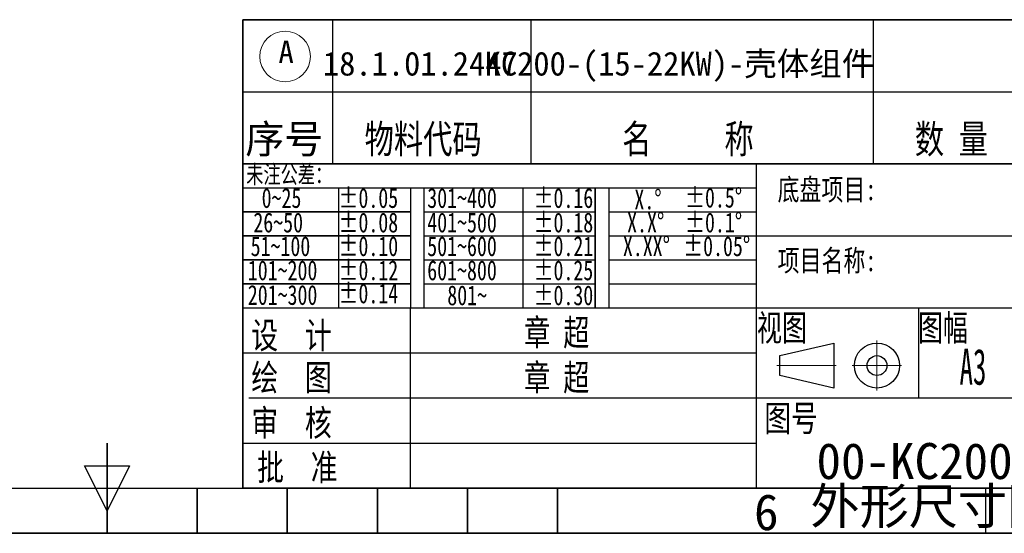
# Model space of a CAD drawing. Header units: millimetres. Extents: x 0 to 423, y 0 to 297.
# Tile 16 of 34: x 210 to 320, y 0 to 57. Entities that reach past the tile are written whole.
import ezdxf

# ---------------------------------------------------------------- set-up
doc = ezdxf.new("R2010")
doc.units = ezdxf.units.MM
doc.header["$PDSIZE"] = -1
doc.linetypes.add('CENTERX2', pattern=[20.32, 12.7, -2.54, 2.54, -2.54])
doc.layers.add('中心线', color=1, linetype='CENTERX2')
doc.styles.add('SLDTEXTSTYLE1', font='SIMSUN.TTC')
doc.styles.add('SLDTEXTSTYLE11', font='SIMSUN.TTC', dxfattribs={"width": 0.75, "bigfont": 'bigfont'})
doc.styles.add('SLDTEXTSTYLE13', font='SIMSUN.TTC', dxfattribs={"width": 0.7, "bigfont": 'bigfont'})
doc.styles.add('SLDTEXTSTYLE14', font='HYSWLONGFANGSONG.TTF', dxfattribs={"width": 0.729167})
doc.styles.add('SLDTEXTSTYLE2', font='仿宋_GB2312')
doc.styles.add('SLDTEXTSTYLE3', font='HYSWLONGFANGSONG.TTF', dxfattribs={"bigfont": 'bigfont'})
doc.styles.add('SLDTEXTSTYLE4', font='SIMSUN.TTC', dxfattribs={"bigfont": 'bigfont'})
doc.styles.add('SLDTEXTSTYLE6', font='SIMSUN.TTC', dxfattribs={"width": 0.729167, "bigfont": 'bigfont'})
doc.styles.add('SLDTEXTSTYLE8', font='SIMSUN.TTC', dxfattribs={"width": 0.736842})

# ---------------------------------------------------------------- blocks, each defined once
blk = doc.blocks.new('SW_NOTE_0_24')
at = {"color": 0, "linetype": 'Continuous', "lineweight": 18, "insert": (1.19, 4.65), "char_height": 4, "attachment_point": 2, "style": 'SLDTEXTSTYLE1'}
blk.add_mtext('6', dxfattribs=at)
blk = doc.blocks.new('GB_A3_A')
at = {"color": 3, "lineweight": 35, "true_color": 0x00ff00}
for p, q in [((220, 0), (220, 10)), ((230, 0), (230, 5)), ((240, 0), (240, 5)), ((250, 0), (250, 5)), ((260, 0), (260, 5)), ((270, 0), (270, 5)), ((420, 0), (0, 0)), ((170, 0), (270, 0))]:
    blk.add_line(p, q, dxfattribs=at)
at = {"color": 1, "lineweight": 25}
for p, q in [((220, 2.5), (217.5, 7.5)), ((217.5, 7.5), (222.5, 7.5)), ((222.5, 7.5), (220, 2.5)), ((317.5, 0), (317.5, 5))]:
    blk.add_line(p, q, dxfattribs=at)
at = {"lineweight": 25}
blk.add_line((25, 5), (415, 5), dxfattribs=at)
at = {"color": 7, "linetype": 'Continuous', "lineweight": 0}
blk.add_point((230, 5), dxfattribs=at)
at = {"color": 190, "linetype": 'Continuous', "lineweight": 18, "true_color": 0x8000ff}
blk.add_blockref('SW_NOTE_0_24', (291.96, -0.3), dxfattribs=at)
blk = doc.blocks.new('SW_NOTE_0_26')
at = {"color": 0, "linetype": 'Continuous', "lineweight": 0}
blk.add_circle((0.73, 1.45), 2.81, dxfattribs=at)
at = {"color": 0, "linetype": 'Continuous', "lineweight": 0, "insert": (0, 3.22), "char_height": 2.5, "attachment_point": 1, "style": 'SLDTEXTSTYLE2'}
blk.add_mtext('A', dxfattribs=at)
blk = doc.blocks.new('SW_NOTE_0_27')
at = {"color": 0, "linetype": 'Continuous', "lineweight": 0, "char_height": 6, "attachment_point": 1, "style": 'SLDTEXTSTYLE3'}
for s, insert in [('1.锐边导钝，去除毛刺飞边，周边倒角C0.5，未注圆角半径Rn;', (0, 0.27)), ('3.加工的螺纹表面不应有黑皮、磕碰和毛刺等缺陷；', (0, -14.67))]:
    blk.add_mtext(s, dxfattribs=dict(at, insert=insert))
blk = doc.blocks.new('SW_NOTE_0_29')
at = {"color": 0, "linetype": 'Continuous', "lineweight": 18, "char_height": 4, "attachment_point": 2}
for s, insert, style in [('00-KC200-18.5KW ', (19, 4.65), 'SLDTEXTSTYLE1'), ('外形尺寸图', (11.56, -0.35), 'SLDTEXTSTYLE4'), ('-2D-A', (29.22, -0.35), 'SLDTEXTSTYLE1')]:
    blk.add_mtext(s, dxfattribs=dict(at, insert=insert, style=style))

msp = doc.modelspace()

# ---------------------------------------------------------------- linework, layer by layer
at = {"color": 7, "linetype": 'Continuous', "lineweight": 35}
for p, q in [((235.069, 57.0253), (415.069, 57.0253)), ((235.069, 57.0253), (235.069, 41.0253)), ((235.069, 41.0253), (415, 41.0253)), ((235.069, 5), (235.069, 41.0253)), ((235.069, 35.6953), (253.669, 35.6953)), ((235.069, 33.0253), (253.669, 33.0253)), ((235.069, 30.3653), (253.669, 30.3653)), ((235.069, 27.6953), (253.669, 27.6953)), ((415, 5), (235.069, 5))]:
    msp.add_line(p, q, dxfattribs=at)
at = {"color": 7, "linetype": 'Continuous', "lineweight": 25}
for p, q in [((245.069, 41.0253), (245.069, 57.0253)), ((267.0589, 41.0253), (267.0589, 57.0253)), ((305.0589, 41.0253), (305.0589, 57.0253)), ((235.069, 49.0253), (415.069, 49.0253)), ((292.069, 5), (292.069, 41.0253)), ((235.069, 38.3653), (292.069, 38.3653)), ((245.669, 38.3653), (245.669, 25.0253)), ((253.669, 38.3653), (253.669, 25.0253)), ((255.169, 38.3653), (255.169, 25.0253)), ((266.169, 25.0253), (266.169, 38.3653)), ((274.169, 25.0253), (274.169, 38.3653)), ((274.169, 38.3653), (274.169, 25.0253)), ((275.669, 38.3653), (275.669, 25.0253)), ((255.169, 35.6953), (274.169, 35.6953)), ((275.669, 35.6953), (292.069, 35.6953)), ((255.169, 33.0253), (274.169, 33.0253)), ((275.669, 33.0253), (292.069, 33.0253)), ((292.069, 33.0253), (343.069, 33.0253)), ((255.169, 30.3653), (274.169, 30.3653)), ((275.669, 30.3653), (292.069, 30.3653)), ((255.169, 27.6953), (274.169, 27.6953)), ((275.669, 27.6953), (292.069, 27.6953)), ((235.069, 25.0253), (343.069, 25.0253)), ((253.669, 5.0253), (253.669, 25.0253)), ((310.069, 15.0237), (310.069, 25.0253)), ((235.069, 20.0253), (292.069, 20.0253)), ((235.7269, 15.0253), (343.7269, 15.0253)), ((235.069, 10.0253), (292.069, 10.0253))]:
    msp.add_line(p, q, dxfattribs=at)
at = {"color": 7, "linetype": 'Continuous', "lineweight": 18}
msp.add_line((255.169, 25.0253), (255.169, 38.3653), dxfattribs=at)
msp.add_line((255.169, 25.0253), (255.169, 38.3653), dxfattribs=at)
at = {"color": 3, "linetype": 'Continuous', "lineweight": 25, "true_color": 0x00ff00}
for p, q in [((294.6554, 19.7239), (300.6554, 21.1239)), ((300.6554, 21.1239), (300.6554, 16.1239)), ((294.6554, 17.5239), (294.6554, 19.7239)), ((300.6554, 16.1239), (294.6554, 17.5239))]:
    msp.add_line(p, q, dxfattribs=at)
for radius in [2.5, 1.1]:
    msp.add_circle((305.429, 18.6239), radius, dxfattribs=at)
at = {"layer": '中心线', "color": 1, "linetype": 'CENTERX2', "lineweight": 18}
for p, q in [((305.429, 21.4054), (305.429, 15.8425)), ((294.3356, 18.6239), (300.8887, 18.6239)), ((302.6915, 18.6239), (308.1665, 18.6239))]:
    msp.add_line(p, q, dxfattribs=at)

# ---------------------------------------------------------------- block references
at = {"color": 7, "linetype": 'Continuous'}
msp.add_blockref('GB_A3_A', (0, 0), dxfattribs=at)
at = {"color": 6, "linetype": 'Continuous', "lineweight": 0, "true_color": 0xff00ff}
msp.add_blockref('SW_NOTE_0_27', (36.84, 54.8983), dxfattribs=at)
at = {"color": 7, "linetype": 'Continuous', "lineweight": 0}
msp.add_blockref('SW_NOTE_0_26', (239.0187, 51.4895), dxfattribs=at)
at = {"color": 190, "linetype": 'Continuous', "lineweight": 18, "true_color": 0x8000ff}
msp.add_blockref('SW_NOTE_0_29', (300.1266, 5.3745), dxfattribs=at)

# ---------------------------------------------------------------- texts
at = {"color": 7, "linetype": 'Continuous', "lineweight": 0}
for s, insert, char_height, attachment_point, style in [('KC200-(15-22KW)-壳体组件 ', (283.5235, 53.4674), 2.645833, 2, 'SLDTEXTSTYLE4'), ('18.1.01.2447', (254.7618, 53.4674), 2.645833, 2, 'SLDTEXTSTYLE1'), ('序号', (239.6709, 45.3625), 3.175, 2, 'SLDTEXTSTYLE4'), ('物料代码', (255.076, 45.3625), 3.175, 2, 'SLDTEXTSTYLE11'), ('名     称', (284.4583, 45.3625), 3.175, 2, 'SLDTEXTSTYLE11'), ('数 量', (313.6858, 45.3625), 3.175, 2, 'SLDTEXTSTYLE11'), ('未注公差：', (240.2106, 40.8666), 2, 2, 'SLDTEXTSTYLE13'), ('底盘项目:', (299.8785, 39.3578), 2.38125, 2, 'SLDTEXTSTYLE11'), ('0~25', (237.1541, 38.3265), 2.2, 1, 'SLDTEXTSTYLE8'), ('±0.05', (245.6884, 38.3265), 2.2, 1, 'SLDTEXTSTYLE8'), ('301~400', (255.5318, 38.3265), 2.2, 1, 'SLDTEXTSTYLE8'), ('±0.16', (267.333, 38.3265), 2.2, 1, 'SLDTEXTSTYLE8'), ('X.°', (278.5141, 38.168), 2.2, 1, 'SLDTEXTSTYLE8'), ('±0.5°', (284.1411, 38.367), 2.2, 1, 'SLDTEXTSTYLE8'), ('26~50 ', (236.2361, 35.6079), 2.2, 1, 'SLDTEXTSTYLE8'), ('±0.08', (245.6884, 35.6079), 2.2, 1, 'SLDTEXTSTYLE8'), ('401~500', (255.5318, 35.6079), 2.2, 1, 'SLDTEXTSTYLE8'), ('±0.18', (267.333, 35.6079), 2.2, 1, 'SLDTEXTSTYLE8'), ('X.X°', (277.7077, 35.6079), 2.2, 1, 'SLDTEXTSTYLE8'), ('±0.1°', (284.1411, 35.6079), 2.2, 1, 'SLDTEXTSTYLE8'), ('51~100', (235.9362, 32.9767), 2.2, 1, 'SLDTEXTSTYLE8'), ('±0.10', (245.6884, 32.9767), 2.2, 1, 'SLDTEXTSTYLE8'), ('501~600', (255.5318, 32.9767), 2.2, 1, 'SLDTEXTSTYLE8'), ('±0.21', (267.333, 32.9767), 2.2, 1, 'SLDTEXTSTYLE8'), ('X.XX°', (277.2372, 32.9767), 2.2, 1, 'SLDTEXTSTYLE8'), ('±0.05°', (283.9325, 32.9767), 2.2, 1, 'SLDTEXTSTYLE8'), ('项目名称:', (299.8785, 31.4727), 2.38125, 2, 'SLDTEXTSTYLE11'), ('101~200', (235.6193, 30.2968), 2.2, 1, 'SLDTEXTSTYLE8'), ('±0.12', (245.6884, 30.2968), 2.2, 1, 'SLDTEXTSTYLE8'), ('601~800', (255.5318, 30.2968), 2.2, 1, 'SLDTEXTSTYLE8'), ('±0.25', (267.333, 30.2968), 2.2, 1, 'SLDTEXTSTYLE8'), ('201~300', (235.6193, 27.5612), 2.2, 1, 'SLDTEXTSTYLE8'), ('±0.14', (245.6884, 27.738), 2.2, 1, 'SLDTEXTSTYLE8'), ('801~', (257.7546, 27.5246), 2.2, 1, 'SLDTEXTSTYLE8'), ('±0.30', (267.333, 27.5246), 2.2, 1, 'SLDTEXTSTYLE8'), ('章 超', (269.8986, 23.7506), 2.91042, 2, 'SLDTEXTSTYLE6'), ('视图', (294.8924, 24.2735), 2.91042, 2, 'SLDTEXTSTYLE13'), ('图幅', (312.7538, 24.2735), 2.91042, 2, 'SLDTEXTSTYLE13'), ('设  计', (240.4698, 23.4314), 2.91042, 2, 'SLDTEXTSTYLE11'), ('绘  图', (240.4698, 18.754), 2.91042, 2, 'SLDTEXTSTYLE11'), ('章 超', (269.8986, 18.754), 2.91042, 2, 'SLDTEXTSTYLE6'), ('图号 ', (295.9018, 14.2283), 2.91042, 2, 'SLDTEXTSTYLE11'), ('审  核', (240.4698, 13.7218), 2.91042, 2, 'SLDTEXTSTYLE11'), ('批  准 ', (241.1178, 8.7922), 2.91042, 2, 'SLDTEXTSTYLE11')]:
    msp.add_mtext(s, dxfattribs=dict(at, insert=insert, char_height=char_height, attachment_point=attachment_point, style=style))
at = {"color": 3, "linetype": 'Continuous', "lineweight": 0, "true_color": 0x00ff00, "insert": (316.0814, 20.4942), "char_height": 4, "attachment_point": 2, "style": 'SLDTEXTSTYLE14'}
msp.add_mtext('A3', dxfattribs=at)

doc.saveas('drawing.dxf')
